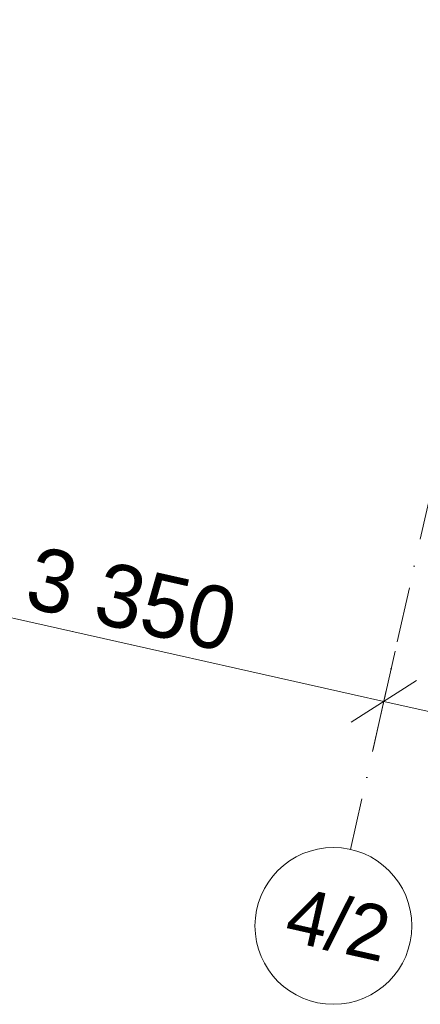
# Model space of a CAD drawing. Header units: millimetres. Extents: x -7145539 to 8272368, y 6117771 to 6337028.
# Tile 4 of 213: x -6869095 to -6866541, y 6126851 to 6133130. Entities that reach past the tile are written whole.
import ezdxf
from ezdxf.enums import TextEntityAlignment as Align

# ---------------------------------------------------------------- set-up
doc = ezdxf.new("R2010")
doc.units = ezdxf.units.MM
doc.header["$MEASUREMENT"] = 0
doc.linetypes.add('Штрихпунктирная', pattern=[670.277762, 352.777767, -176.388884, 0, -141.111112])
doc.layers.add('АР-Чертеж-Оси_Осевые размеры.АР', color=7, linetype='Continuous')
doc.layers.add('АР-Чертеж-Оси_Осевые размеры.АР_Ном._пера__1', color=7, linetype='Continuous', lineweight=0)
doc.layers.add('АР-Чертеж-Оси_Осевые размеры.АР_Ном._пера__120', color=7, linetype='Continuous', lineweight=0)
doc.styles.add('РЎР“Р•РќР•Р\xa0Р\x98Р\xa0_РЎРўР\x98Р›Р¬_2', font='GOTHIC.TTF')
doc.dimstyles.new('СГЕНЕРИР_СТИЛЬ__11', dxfattribs={"dimtxt": 400, "dimasz": 332.5, "dimexe": 0.18, "dimexo": 0.0625, "dimgap": 0, "dimtad": 1, "dimdec": 0, "dimzin": 0, "dimdsep": 46, "dimtxsty": 'РЎР“Р•РќР•Р\xa0Р\x98Р\xa0_РЎРўР\x98Р›Р¬_2', "dimblk": 'ARROWHEAD_6', "dimblk1": 'ARROWHEAD_6', "dimblk2": 'ARROWHEAD_6', "dimcen": 0.09, "dimse1": 1, "dimse2": 1, "dimclrd": 7, "dimclre": 7, "dimclrt": 7, "dimazin": 0, "dimtfac": 1, "dimtdec": 4, "dimtmove": 0, "dimatfit": 3, "dimfxl": 1, "dimtolj": 1, "dimtzin": 0, "dimarcsym": 0})

# ---------------------------------------------------------------- blocks, each defined once
blk = doc.blocks.new('Стандартный Маркер Сетки[171]_1', base_point=(-6861984.6, 6150104.3))
at = {"layer": 'АР-Чертеж-Оси_Осевые размеры.АР_Ном._пера__120', "color": 7, "linetype": 'Штрихпунктирная', "lineweight": 0}
for p, q in [((-6862203.8, 6149128.6), (-6866766.3, 6128814.2)), ((-6866766.3, 6128814.2), (-6866985.4, 6127838.5))]:
    blk.add_line(p, q, dxfattribs=at)
at = {"layer": 'АР-Чертеж-Оси_Осевые размеры.АР_Ном._пера__120', "color": 7, "linetype": 'Continuous', "lineweight": 0}
blk.add_circle((-6867095, 6127350.6), 500, dxfattribs=at)
at = {"layer": 'АР-Чертеж-Оси_Осевые размеры.АР_Ном._пера__120', "color": 7, "linetype": 'Штрихпунктирная', "lineweight": 0}
blk.add_point((-6866766.3, 6128814.2), dxfattribs=at)
blk.add_point((-6866766.3, 6128814.2), dxfattribs=at)
at = {"layer": 'АР-Чертеж-Оси_Осевые размеры.АР_Ном._пера__120', "color": 7, "lineweight": 0, "style": 'РЎР“Р•РќР•Р\xa0Р\x98Р\xa0_РЎРўР\x98Р›Р¬_2'}
blk.add_attdef('AC_MarkerText_1', text='', height=350, rotation=347.34172, dxfattribs=at).set_placement((-6867025, 6127531.7), align=Align.TOP_CENTER)
blk = doc.blocks.new('Стандартный Маркер Сетки[192]_1', base_point=(-6861984.6, 6150104.3))
at = {"layer": 'АР-Чертеж-Оси_Осевые размеры.АР_Ном._пера__120', "color": 7, "linetype": 'Штрихпунктирная', "lineweight": 0}
for p, q in [((-6862203.8, 6149128.6), (-6866766.3, 6128814.2)), ((-6866766.3, 6128814.2), (-6866985.4, 6127838.5))]:
    blk.add_line(p, q, dxfattribs=at)
at = {"layer": 'АР-Чертеж-Оси_Осевые размеры.АР_Ном._пера__120', "color": 7, "linetype": 'Continuous', "lineweight": 0}
blk.add_circle((-6867095, 6127350.6), 500, dxfattribs=at)
at = {"layer": 'АР-Чертеж-Оси_Осевые размеры.АР_Ном._пера__120', "color": 7, "linetype": 'Штрихпунктирная', "lineweight": 0}
blk.add_point((-6866766.3, 6128814.2), dxfattribs=at)
blk.add_point((-6866766.3, 6128814.2), dxfattribs=at)
at = {"layer": 'АР-Чертеж-Оси_Осевые размеры.АР_Ном._пера__120', "color": 7, "lineweight": 0, "style": 'РЎР“Р•РќР•Р\xa0Р\x98Р\xa0_РЎРўР\x98Р›Р¬_2'}
blk.add_attdef('AC_MarkerText_1', text='', height=350, rotation=347.34172, dxfattribs=at).set_placement((-6867025, 6127531.7), align=Align.TOP_CENTER)
blk = doc.blocks.new('*D1260', base_point=(-6256761.3, 6562677.8))
at = {"layer": 'АР-Чертеж-Оси_Осевые размеры.АР_Ном._пера__1', "color": 7, "linetype": 'Continuous', "lineweight": 0, "transparency": 16777216}
for p, q in [((-6874192.2, 6130112.5), (-6874048.4, 6130752.8)), ((-6873911.2, 6130565.1), (-6874329.4, 6130300.3)), ((-6874120.3, 6130432.7), (-6870041.9, 6129516.7)), ((-6870113.8, 6129196.5), (-6869970, 6129836.8)), ((-6869832.8, 6129649.1), (-6870251, 6129384.3)), ((-6870041.9, 6129516.7), (-6866773.4, 6128782.6))]:
    blk.add_line(p, q, dxfattribs=at)
at = {"layer": 'АР-Чертеж-Оси_Осевые размеры.АР_Ном._пера__1', "color": 7, "lineweight": 0, "transparency": 16777216, "insert": (-6872751.4, 6130207.2), "char_height": 400, "attachment_point": 7, "rotation": 347.34172, "style": 'РЎР“Р•РќР•Р\xa0Р\x98Р\xa0_РЎРўР\x98Р›Р¬_2'}
blk.add_mtext('\\A1;{\\pql;\\fCentury Gothic|b0|i0|c204|p0;\\W1.000000;4\xa0180}', dxfattribs=at)
blk = doc.blocks.new('ARROWHEAD_6')
at = {"color": 0, "linetype": 'Continuous', "lineweight": 0}
for p, q in [((-0.5, -0.5), (0.5, 0.5)), ((0, 0), (-1, 0))]:
    blk.add_line(p, q, dxfattribs=at)
blk = doc.blocks.new('*D1261', base_point=(-6256761.3, 6562677.8))
at = {"layer": 'АР-Чертеж-Оси_Осевые размеры.АР_Ном._пера__1', "color": 7, "linetype": 'Continuous', "lineweight": 0, "transparency": 16777216}
for p, q in [((-6870113.8, 6129196.5), (-6869970, 6129836.8)), ((-6869832.8, 6129649.1), (-6870251, 6129384.3)), ((-6870041.9, 6129516.7), (-6866773.4, 6128782.6)), ((-6866845.3, 6128462.4), (-6866701.5, 6129102.7)), ((-6866564.3, 6128915), (-6866982.4, 6128650.2)), ((-6866773.4, 6128782.6), (-6862851, 6127901.7))]:
    blk.add_line(p, q, dxfattribs=at)
at = {"layer": 'АР-Чертеж-Оси_Осевые размеры.АР_Ном._пера__1', "color": 7, "lineweight": 0, "transparency": 16777216, "insert": (-6869077.9, 6129382.2), "char_height": 400, "attachment_point": 7, "rotation": 347.34172, "style": 'РЎР“Р•РќР•Р\xa0Р\x98Р\xa0_РЎРўР\x98Р›Р¬_2'}
blk.add_mtext('\\A1;{\\pql;\\fCentury Gothic|b0|i0|c204|p0;\\W1.000000;3\xa0350}', dxfattribs=at)
blk = doc.blocks.new('*D1262', base_point=(-6256761.3, 6562677.8))
at = {"layer": 'АР-Чертеж-Оси_Осевые размеры.АР_Ном._пера__1', "color": 7, "linetype": 'Continuous', "lineweight": 0, "transparency": 16777216}
for p, q in [((-6866564.3, 6128915), (-6866982.4, 6128650.2)), ((-6866773.4, 6128782.6), (-6862851, 6127901.7)), ((-6862923, 6127581.5), (-6862779.1, 6128221.8)), ((-6862642, 6128034.1), (-6863060.1, 6127769.3)), ((-6862851, 6127901.7), (-6859494.6, 6127147.8))]:
    blk.add_line(p, q, dxfattribs=at)
at = {"layer": 'АР-Чертеж-Оси_Осевые размеры.АР_Ном._пера__1', "color": 7, "lineweight": 0, "transparency": 16777216, "insert": (-6865482.5, 6128574.7), "char_height": 400, "attachment_point": 7, "rotation": 347.34172, "style": 'РЎР“Р•РќР•Р\xa0Р\x98Р\xa0_РЎРўР\x98Р›Р¬_2'}
blk.add_mtext('\\A1;{\\pql;\\fCentury Gothic|b0|i0|c204|p0;\\W1.000000;4\xa0020}', dxfattribs=at)

msp = doc.modelspace()

# ---------------------------------------------------------------- block references
at = {"layer": 'АР-Чертеж-Оси_Осевые размеры.АР', "color": 8, "linetype": 'Continuous', "lineweight": 15}
for name in ['Стандартный Маркер Сетки[171]_1', 'Стандартный Маркер Сетки[192]_1']:
    msp.add_blockref(name, (-6861984.6, 6150104.3), dxfattribs=at).add_auto_attribs({'AC_MarkerText_1': '4/2'})

# ---------------------------------------------------------------- dimensions: what is measured, and where the dimension line sits
at = {"layer": 'АР-Чертеж-Оси_Осевые размеры.АР', "color": 7, "linetype": 'Continuous', "lineweight": 0}
for base, p1, p2, picture, middle in [((-6870041.9, 6129516.7), (-6874332.4, 6129488.6), (-6870254, 6128572.6), '*D1260', (-6872038.1, 6130252)), ((-6866773.4, 6128782.6), (-6870254, 6128572.6), (-6866985.4, 6127838.5), '*D1261', (-6868364.6, 6129426.9)), ((-6862851, 6127901.7), (-6866985.4, 6127838.5), (-6863063.1, 6126957.5), '*D1262', (-6864769.1, 6128619.4))]:
    dim = msp.add_linear_dim(base=base, p1=p1, p2=p2, angle=347.34172, dimstyle='СГЕНЕРИР_СТИЛЬ__11', dxfattribs=at)
    dim.commit()
    dim.dimension.update_dxf_attribs({"geometry": picture, "text_midpoint": middle, "dimtype": 160, "text_rotation": 347.34172})

doc.saveas('drawing.dxf')
